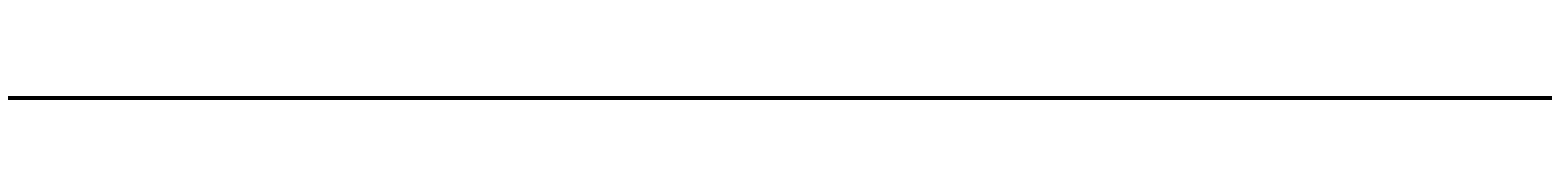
# Model space of a CAD drawing. Header units: millimetres. Extents: x -12354389001 to 271431, y -126469 to 48347.
# Tile 49 of 79: x -12330987965 to -12330584561, y -42868 to -42419. Entities that reach past the tile are written whole.
import ezdxf
from ezdxf.enums import TextEntityAlignment as Align

# ---------------------------------------------------------------- set-up
doc = ezdxf.new("R2010")
doc.units = ezdxf.units.MM
for name, pattern in [('1', [0]), ('4', [5, 3, -2]), ('BGS', [10, 0, 10])]:
    doc.linetypes.add(name, pattern=pattern)
doc.layers.get('0').update_dxf_attribs({"lineweight": 9})
doc.layers.add('00 opisy', color=7, linetype='Continuous', lineweight=25)
doc.layers.add('EBUPP', color=7, linetype='1', lineweight=30)
for name, color, linetype in [('EADOD', 7, 'Continuous'), ('EDZPD', 3, '1'), ('EDZTD', 3, 'Continuous'), ('SDROK', 7, 'Continuous'), ('SDRPK', 7, '1'), ('SZOPO', 7, 'BGS'), ('SZZPZ', 102, 'Continuous'), ('UCCOA', 6, 'Continuous'), ('UCCOO', 6, 'Continuous'), ('UCCPA', 6, '1'), ('UCCPOR', 6, '1'), ('UCCTO', 6, 'Continuous'), ('UEEOA', 1, 'Continuous'), ('UEEOO', 1, 'Continuous'), ('UEEPA', 1, '1'), ('UEEPON', 1, '1'), ('UEETO', 1, 'Continuous'), ('UGGPOR', 2, '1'), ('UKKOA', 7, 'Continuous'), ('UKKOO', 1, 'Continuous'), ('UKKPA', 1, '1'), ('UKKPB', 1, '1'), ('UKKTO', 1, 'Continuous'), ('UTTOO', 2, 'Continuous'), ('UTTPO', 1, '1'), ('UTTTO', 2, 'Continuous'), ('UWWPO', 5, '4'), ('WUKOS', 7, 'Continuous'), ('WUKPS', 7, '1'), ('ZAKRES', 2, '1')]:
    doc.layers.add(name, color=color, linetype=linetype)
doc.styles.get("Standard").update_dxf_attribs({"font": 'arial.ttf'})

# ---------------------------------------------------------------- blocks, each defined once
blk = doc.blocks.new('GRO')
blk.add_circle((0, 0), 0.09)
blk = doc.blocks.new('TRA')
for p, q in [((-5.5, 2.7539), (-5.5, 1.7539)), ((-4.5, 2.7539), (-4.5, 1.7539)), ((4.5, 2.7539), (4.5, 1.7539)), ((5.5, 2.7539), (5.5, 1.7539)), ((-0.5, -2.2461), (-0.5, -3.2461)), ((0.5, -2.2461), (0.5, -3.2461))]:
    blk.add_line(p, q)
blk = doc.blocks.new('DLI')
blk.add_circle((0, 0), 0.09)
for centre, start, end in [((0, 0.750093), 30.14144, 149.85856), ((-0.713298, 0.231779), 102.145781, 221.858708), ((0.713298, 0.231779), 318.141292, 77.854219), ((-0.440797, -0.606751), 174.149498, 293.852913), ((0.440797, -0.606751), 246.147087, 5.850502)]:
    blk.add_arc(centre, 0.75, start, end)
blk = doc.blocks.new('WLZ')
blk.add_circle((0, 0), 0.4)
blk = doc.blocks.new('SLS')
blk.add_circle((0, 0), 0.35)
blk = doc.blocks.new('LAT')
for p, q in [((0, 1.2), (0, 2)), ((-2, 0), (-1.2, 0)), ((1.2, 0), (2, 0)), ((0, -1.2), (0, -2))]:
    blk.add_line(p, q)
blk = doc.blocks.new('STE')
for p, q in [((-1, 0.5), (-1, -0.5)), ((1, 0.5), (1, -0.5)), ((-1, 0), (1, 0))]:
    blk.add_line(p, q)
blk = doc.blocks.new('KRA')
for p, q in [((-0.75, -0.3571), (-0.75, 0.3571)), ((-0.75, 0.3571), (0.75, 0.3571)), ((-0.25, -0.3571), (-0.25, 0.3571)), ((0.25, -0.3571), (0.25, 0.3571)), ((0.75, 0.3571), (0.75, -0.3571)), ((0.75, -0.3571), (-0.75, -0.3571))]:
    blk.add_line(p, q)
blk = doc.blocks.new('WSP')
blk.add_circle((0, 0), 0.09)
blk = doc.blocks.new('Wrocławska 82')
at = {"layer": 'EBUPP', "linetype": '1'}
for p, q in [((-295071.7, 33944.12), (-295087.68, 33878.22)), ((-295074.07, 33874.92), (-295071.41, 33885.89)), ((-295087.68, 33878.22), (-295074.07, 33874.92)), ((-295082.96, 33797.39), (-295079.08, 33813.13)), ((-295079.08, 33813.13), (-295062.68, 33809.1)), ((-295066.38, 33793.31), (-295082.96, 33797.39)), ((-295100.68, 33749), (-295076.68, 33742.24)), ((-295076.68, 33742.24), (-295080.53, 33728.59)), ((-295069.76, 33740.85), (-295075.61, 33716.23)), ((-295080.53, 33728.59), (-295104.53, 33735.35)), ((-295075.61, 33716.23), (-295040.09, 33707.79))]:
    blk.add_line(p, q, dxfattribs=at)
at = {"layer": 'EDZPD', "linetype": '1'}
for p, q in [((-295089.38, 34087.47), (-295080.52, 34084.32)), ((-295071.2, 34080.46), (-295089.54, 34087.01)), ((-295075.99, 34083.96), (-295067.64, 34086.4)), ((-295075.99, 34083.96), (-295080.52, 34084.32)), ((-295085.17, 34075.42), (-295050.99, 34063.16)), ((-295102, 33793.9), (-295059.3, 33871.5)), ((-295071, 33691.65), (-295131, 33690.2)), ((-295078, 33683.64), (-295089.38, 33685.95)), ((-295066.46, 33679.44), (-295078, 33683.64)), ((-295083.24, 33680.14), (-295079.58, 33680.31)), ((-295079.58, 33680.31), (-295072.14, 33677.78))]:
    blk.add_line(p, q, dxfattribs=at)
at = {"layer": 'EDZTD'}
blk.add_line((-295086.4292, 33661.2431), (-295078.196, 33661.2431), dxfattribs=at)
at = {"layer": 'SDRPK', "linetype": '1'}
for p, q in [((-295085.39, 34106.32), (-295073.42, 34103.23)), ((-295073.42, 34103.23), (-295061.06, 34100.39)), ((-295084.05, 34077), (-295077.87, 34074.68)), ((-295105.73, 34073.13), (-295074.34, 34064.62)), ((-295074.34, 34064.62), (-295064.95, 34062.29)), ((-295089.43, 34028.43), (-295074.65, 34024.66)), ((-295068.49, 34023.09), (-295074.65, 34024.66)), ((-295076.51, 33855.29), (-295071.25, 33877.01)), ((-295080.63, 33839.41), (-295076.51, 33855.29)), ((-295076.56, 33832.23), (-295072.54, 33848.5)), ((-295083.26, 33804.13), (-295082.95, 33805.39)), ((-295101.81, 33764.24), (-295075.55, 33757.42)), ((-295075.55, 33757.42), (-295047.57, 33750.01)), ((-295078.16, 33747.47), (-295087.1, 33750)), ((-295070.78, 33741.56), (-295077.02, 33716.61)), ((-295074.21, 33741.24), (-295076.19, 33733.95)), ((-295076.19, 33733.95), (-295077.86, 33727.13)), ((-295084.23, 33694.43), (-295071.44, 33694.66)), ((-295078.44, 33685.72), (-295085.31, 33687.31)), ((-295070.07, 33683.25), (-295078.44, 33685.72)), ((-295088.75, 33685.33), (-295076.35, 33682.14)), ((-295087.66, 33683.02), (-295079.22, 33681.07)), ((-295076.35, 33682.14), (-295071.03, 33680.75)), ((-295084.83, 33679.32), (-295082.78, 33681.89)), ((-295079.22, 33681.07), (-295072.32, 33678.92))]:
    blk.add_line(p, q, dxfattribs=at)
at = {"layer": 'SDRPK', "linetype": '4'}
for p, q in [((-295075.61, 34083.76), (-295087.17, 34086.96)), ((-295067.17, 34086.03), (-295075.61, 34083.76)), ((-295074.65, 34024.66), (-295075.42, 34021.66)), ((-295086.42, 34023.31), (-295075.18, 34020.32)), ((-295075.18, 34020.32), (-295079.83, 34002.79)), ((-295079.83, 34002.79), (-295098.79, 34007.87)), ((-295070.53, 34000.43), (-295079.83, 34002.79)), ((-295085.21, 33939.42), (-295074.97, 33982.9)), ((-295078.02, 33955.79), (-295081.18, 33956.54)), ((-295078.02, 33955.79), (-295078.68, 33952.96)), ((-295070.52, 33954.04), (-295078.02, 33955.79)), ((-295077.27, 33955.62), (-295077.93, 33952.78)), ((-295076.52, 33955.44), (-295077.18, 33952.61)), ((-295075.77, 33955.27), (-295076.43, 33952.43)), ((-295075.02, 33955.09), (-295075.68, 33952.25)), ((-295074.27, 33954.92), (-295074.93, 33952.08)), ((-295081.85, 33953.7), (-295078.7, 33952.96)), ((-295078.68, 33952.96), (-295071.18, 33951.2)), ((-295082.88, 33949.22), (-295072.08, 33947.35)), ((-295082.96, 33948.57), (-295072.23, 33946.72)), ((-295075.85, 33868.04), (-295074.07, 33874.92)), ((-295082.94, 33864.74), (-295102.42, 33869.46)), ((-295083.47, 33862.47), (-295082.94, 33864.74)), ((-295077.12, 33863.38), (-295082.94, 33864.74)), ((-295082.64, 33862.27), (-295082.11, 33864.54)), ((-295081.81, 33862.08), (-295081.28, 33864.35)), ((-295080.98, 33861.88), (-295080.45, 33864.15)), ((-295080.15, 33861.69), (-295079.61, 33863.96)), ((-295079.32, 33861.5), (-295078.78, 33863.77)), ((-295078.49, 33861.3), (-295077.96, 33863.57)), ((-295077.66, 33861.11), (-295077.12, 33863.38)), ((-295083.47, 33862.47), (-295077.66, 33861.11)), ((-295077.66, 33861.11), (-295075.24, 33860.54)), ((-295102.63, 33800.26), (-295037.1, 33778.58)), ((-295038.25, 33776.46), (-295087.43, 33792.65)), ((-295085.04, 33787.4), (-295080.12, 33786)), ((-295083.23, 33786.18), (-295082.41, 33785.89)), ((-295082.73, 33779.05), (-295087.48, 33780.47)), ((-295087.22, 33775.07), (-295043.53, 33761.2)), ((-295057.81, 33763.31), (-295085.08, 33771.93)), ((-295103.09, 33733.93), (-295082.17, 33728.04)), ((-295082.17, 33728.04), (-295081.9, 33728.98)), ((-295081.9, 33728.98), (-295080.54, 33728.6)), ((-295081.56, 33728.88), (-295081.83, 33727.94)), ((-295081.22, 33728.79), (-295081.49, 33727.85)), ((-295080.88, 33728.69), (-295081.15, 33727.75)), ((-295080.54, 33728.6), (-295080.81, 33727.65)), ((-295080.81, 33727.65), (-295082.17, 33728.04))]:
    blk.add_line(p, q, dxfattribs=at)
at = {"layer": 'SDRPK', "linetype": '1'}
for centre, radius, start, end in [((-295075.8354, 34100.4411), 18.32, 263.74949, 301.25536), ((-295076.2883, 34099.9932), 17.83, 247.08754, 265.03978), ((-295068.3556, 34097.2137), 24.46, 247.10911, 283.20034), ((-295092.2031, 33844.5668), 12.67, 265.85001, 335.98301), ((-295068.8757, 33830.44), 7.89, 166.88715, 253.62572), ((-295073.5838, 33813.3391), 6.95, 77.33496, 111.84612), ((-295072.3208, 33811.0829), 9.52, 113.84928, 147.05632), ((-295077.3378, 33815.6213), 3.04, 167.87181, 235.03499), ((-295080.0634, 33741.896), 5.89, 353.60537, 71.14639), ((-295078.5823, 33727.9763), 2.97, 182.24488, 242.57973), ((-295080.0631, 33727.5872), 2.25, 272.88065, 348.27677)]:
    blk.add_arc(centre, radius, start, end, dxfattribs=at)
at = {"layer": 'SDRPK', "linetype": '4'}
for centre, radius, start, end in [((-295089.3247, 33785.4666), 7.73, 310.05712, 6.86093), ((-295088.3224, 33785.1153), 8.25, 312.6774, 6.15631), ((-295090.1332, 33785.5652), 7.73, 316.45728, 2.40841)]:
    blk.add_arc(centre, radius, start, end, dxfattribs=at)
at = {"layer": 'SZOPO', "linetype": 'BGS'}
for p, q in [((-295101.86, 34081.63), (-295062.49, 34067.27)), ((-295092.25, 34025.7), (-295063.24, 34018.16)), ((-295085.84, 33985.85), (-295074.91, 33983.14)), ((-295075.91, 33867.8), (-295092.96, 33872.07)), ((-295084.62, 33814.85), (-295079.08, 33813.13)), ((-295081.04, 33805.18), (-295082.89, 33805.63)), ((-295081.47, 33803.43), (-295083.32, 33803.89)), ((-295082.96, 33797.39), (-295090.57, 33799.26)), ((-295083.76, 33770.45), (-295067.16, 33765.16)), ((-295109.35, 33691.13), (-295071.91, 33691.58)), ((-295083.06, 33680.62), (-295056.23, 33669.14))]:
    blk.add_line(p, q, dxfattribs=at)
at = {"layer": 'UCCOA'}
blk.add_line((-295075.6909, 33864.4038), (-295072.4226, 33866.973), dxfattribs=at)
at = {"layer": 'UCCPOR', "linetype": '1'}
for p, q in [((-295116.98, 33874.63), (-295074.12, 33864.11)), ((-295118.02, 33874.08), (-295074.29, 33863.36)), ((-295074.12, 33864.11), (-295047.03, 33858.99)), ((-295074.29, 33863.36), (-295047.2, 33858.23)), ((-295057.6, 33837.04), (-295107.55, 33851.64)), ((-295058.35, 33836.32), (-295108.59, 33851)), ((-295071.67, 33770.07), (-295138, 33786.02)), ((-295071.85, 33769.26), (-295137.32, 33785)), ((-295072.23, 33767.54), (-295076.18, 33750)), ((-295071.43, 33767.36), (-295075.34, 33750)), ((-295076.18, 33750), (-295077.84, 33742.63)), ((-295075.34, 33750), (-295077.03, 33742.45))]:
    blk.add_line(p, q, dxfattribs=at)
at = {"layer": 'UCCTO'}
for p, q in [((-295075.86, 33864.15), (-295074.4357, 33860.2894)), ((-295074.4357, 33860.2894), (-295066.4014, 33860.2894))]:
    blk.add_line(p, q, dxfattribs=at)
at = {"layer": 'UEEPON', "linetype": '1'}
for p, q in [((-295083.32, 34084.74), (-295080.04, 34083.78)), ((-295074.15, 34083.63), (-295073.41, 34083.99)), ((-295080.04, 34083.78), (-295077.08, 34083.35)), ((-295077.08, 34083.35), (-295074.15, 34083.63)), ((-295084.27, 34075.8), (-295078.97, 34073.94)), ((-295078.97, 34073.94), (-295071.66, 34071.47)), ((-295073.2, 34067.24), (-295086.38, 34070.76)), ((-295079.8, 34025.42), (-295096.32, 34029.28)), ((-295087.4, 34026.03), (-295079.64, 34024.02)), ((-295077.07, 34024.78), (-295079.8, 34025.42)), ((-295069.03, 34022.9), (-295077.07, 34024.78)), ((-295079.64, 34024.02), (-295076.91, 34023.31)), ((-295076.91, 34023.31), (-295071.16, 34021.82)), ((-295084.74, 33868.85), (-295082, 33868.22)), ((-295082, 33868.22), (-295065.4, 33864.41)), ((-295085.5, 33835.92), (-295080.55, 33834.45)), ((-295073.05, 33835.86), (-295074.82, 33832.9)), ((-295080.55, 33834.45), (-295076.33, 33833.24)), ((-295074.82, 33832.9), (-295076.33, 33833.24)), ((-295074.75, 33820.89), (-295086.78, 33821.81)), ((-295071.95, 33820.67), (-295074.75, 33820.89)), ((-295093.19, 33820.27), (-295076.93, 33816.07)), ((-295076.93, 33816.07), (-295076.66, 33816.02)), ((-295076.66, 33816.02), (-295073.91, 33815.46)), ((-295073.91, 33815.46), (-295061.13, 33812.85)), ((-295101.25, 33766.55), (-295082.26, 33761.64)), ((-295090.76, 33763.23), (-295081.97, 33760.86)), ((-295081.97, 33760.86), (-295081.31, 33761.52)), ((-295081.31, 33761.52), (-295069.78, 33758.53)), ((-295081.97, 33760.86), (-295082.68, 33759.28)), ((-295081.97, 33760.86), (-295073.62, 33758.74)), ((-295082.68, 33759.28), (-295083.85, 33756.45)), ((-295073.62, 33758.74), (-295041.76, 33750.71)), ((-295077.33, 33743.98), (-295086.72, 33746.78)), ((-295076.35, 33743.39), (-295077.33, 33743.98)), ((-295075.82, 33742.72), (-295076.35, 33743.39)), ((-295075.62, 33741.94), (-295075.82, 33742.72)), ((-295078.86, 33727.5), (-295075.62, 33741.94)), ((-295076.18, 33725.51), (-295078.86, 33727.5)), ((-295073.55, 33724.89), (-295076.18, 33725.51)), ((-295086.47, 33692.49), (-295071.3, 33692.73)), ((-295085.5, 33687.4), (-295075.6, 33684.76)), ((-295075.6, 33684.76), (-295072.82, 33683.88))]:
    blk.add_line(p, q, dxfattribs=at)
blk.add_arc((-295082.5202, 33761.0993), 0.6, 336.49025, 64.2995, dxfattribs=at)
at = {"layer": 'UGGPOR', "linetype": '1'}
for p, q in [((-295083.51, 34083.34), (-295079.64, 34082.21)), ((-295079.64, 34082.21), (-295077.76, 34081.67)), ((-295077.76, 34081.67), (-295070.78, 34079.42)), ((-295078.98, 34074.98), (-295086.81, 34077.74)), ((-295071.59, 34072.36), (-295078.98, 34074.98))]:
    blk.add_line(p, q, dxfattribs=at)
at = {"layer": 'UKKOA'}
for p, q in [((-295078.54, 34103.65), (-295078.3588, 34101.481)), ((-295078.3588, 34101.481), (-295072.1703, 34101.481)), ((-295081.9274, 33844.8259), (-295075.6086, 33844.8259)), ((-295074.55, 33844.75), (-295075.6086, 33844.8259)), ((-295078.74, 33839.71), (-295081.4339, 33838.8524)), ((-295087.7527, 33838.8524), (-295081.4339, 33838.8524)), ((-295080.92, 33821.65), (-295079.8887, 33821.9387)), ((-295079.8887, 33821.9387), (-295073.8956, 33821.9387)), ((-295083.4588, 33748.1914), (-295077.4657, 33748.1914)), ((-295077.9058, 33747.4468), (-295071.9127, 33747.4468)), ((-295073.1072, 33737.6868), (-295074.2358, 33735.0466)), ((-295080.0986, 33735.0466), (-295074.2358, 33735.0466)), ((-295086.0692, 33714.5887), (-295080.011, 33714.5887)), ((-295078.8006, 33713.8164), (-295080.011, 33714.5887))]:
    blk.add_line(p, q, dxfattribs=at)
at = {"layer": 'UKKPB', "linetype": '1'}
for p, q in [((-295078.82, 34103.75), (-295092.79, 34108.5)), ((-295078.59, 34103.95), (-295079.26, 34105.25)), ((-295078.48, 34103.95), (-295078.06, 34104.84)), ((-295078.5, 34103.64), (-295078.82, 34103.75)), ((-295078.24, 34103.61), (-295078.5, 34103.64)), ((-295067.89, 34102.18), (-295078.24, 34103.61)), ((-295082.42, 34101.26), (-295078.8, 34103.5)), ((-295085.18, 34099.56), (-295082.42, 34101.26)), ((-295082.99, 34064.18), (-295073.84, 34062.2)), ((-295073.84, 34062.2), (-295070.23, 34061.42)), ((-295081.21, 33821.73), (-295106.41, 33828.77)), ((-295081.19, 33821.53), (-295084.28, 33820.58)), ((-295080.64, 33821.54), (-295068.83, 33818.54)), ((-295080.87, 33821.36), (-295080.24, 33818.05)), ((-295080.24, 33818.05), (-295080.14, 33817.51)), ((-295080.14, 33817.51), (-295079.22, 33812.58)), ((-295071.47, 33745.8), (-295084.59, 33748.53)), ((-295072.92, 33737.62), (-295075.84, 33725.59)), ((-295075.84, 33725.59), (-295075.97, 33725.06)), ((-295075.97, 33725.06), (-295078.64, 33714.08)), ((-295079.06, 33713.78), (-295094.82, 33711.07)), ((-295078.51, 33713.65), (-295072.35, 33712.35)), ((-295078.8, 33713.5), (-295079.04, 33712.54)), ((-295078.76, 33713.5), (-295077.8, 33712.46)), ((-295088.37, 33670.31), (-295063.28, 33661.72)), ((-295061.16, 33662.08), (-295084.27, 33669.82))]:
    blk.add_line(p, q, dxfattribs=at)
at = {"layer": 'UKKTO'}
for p, q in [((-295074.9728, 34057.6643), (-295066.6671, 34057.6643)), ((-295080.92, 33821.65), (-295080.0934, 33822.3629)), ((-295080.0934, 33822.3629), (-295071.3535, 33822.3629)), ((-295083.6916, 33747.4473), (-295075.7117, 33747.4473)), ((-295079.8165, 33747.0583), (-295071.5651, 33747.0583)), ((-295072.8875, 33737.9087), (-295074.3416, 33735.3402)), ((-295082.5929, 33735.3402), (-295074.3416, 33735.3402)), ((-295075.7647, 33725.8339), (-295078.3994, 33723.0469)), ((-295086.705, 33723.0469), (-295078.3994, 33723.0469)), ((-295087.7381, 33714.0132), (-295079.4868, 33714.0132)), ((-295078.7459, 33713.8027), (-295079.4868, 33714.0132))]:
    blk.add_line(p, q, dxfattribs=at)
at = {"layer": 'UTTPO', "linetype": '1'}
for p, q in [((-295073.39, 33985.34), (-295074.84, 33981.78)), ((-295075.61, 33980.19), (-295070.48, 33983.54)), ((-295074.84, 33981.78), (-295075.61, 33980.19)), ((-295075.61, 33980.19), (-295086.56, 33933.67)), ((-295075, 33932.36), (-295071.85, 33944.7)), ((-295077.18, 33929.3), (-295075, 33932.36)), ((-295083.96, 33931.38), (-295077.18, 33929.3)), ((-295089.03, 33923.2), (-295077.41, 33920.56)), ((-295075.53, 33842.01), (-295107.85, 33851.52)), ((-295075.53, 33842.01), (-295057.87, 33836.81))]:
    blk.add_line(p, q, dxfattribs=at)
at = {"layer": 'UWWPO', "linetype": '1'}
for p, q in [((-295079.27, 33859.22), (-295089.42, 33862.41)), ((-295076.97, 33857.25), (-295087.73, 33860.52)), ((-295064.92, 33854.82), (-295079.27, 33859.22)), ((-295056.23, 33851.19), (-295076.97, 33857.25)), ((-295084.17, 33753.02), (-295064.75, 33750.76))]:
    blk.add_line(p, q, dxfattribs=at)
at = {"layer": 'WUKPS', "linetype": '1'}
for p, q in [((-295072.19, 33978.71), (-295077.72, 33955.72)), ((-295075.22, 33955.14), (-295069.59, 33978.05)), ((-295073.83, 33971.91), (-295072.54, 33971.6)), ((-295074.29, 33969.96), (-295071.73, 33969.35)), ((-295074.76, 33968.02), (-295073.48, 33967.71)), ((-295075.23, 33966.07), (-295072.68, 33965.46)), ((-295075.7, 33964.13), (-295074.43, 33963.82)), ((-295076.15, 33962.23), (-295073.63, 33961.62)), ((-295076.56, 33960.53), (-295075.29, 33960.22)), ((-295077.02, 33958.61), (-295074.51, 33958)), ((-295077.44, 33956.86), (-295076.07, 33956.54)), ((-295075.29, 33952.16), (-295076.43, 33948.1)), ((-295082.23, 33952.07), (-295078.99, 33951.31)), ((-295082.69, 33950.13), (-295076.29, 33948.62)), ((-295081.25, 33948.21), (-295078.71, 33942.92)), ((-295077.87, 33947.59), (-295075.97, 33943.1)), ((-295079.95, 33945.51), (-295077.49, 33946.69)), ((-295079.09, 33943.71), (-295077.9, 33944.28)), ((-295075.97, 33943.1), (-295091.99, 33879.91)), ((-295078.71, 33942.92), (-295093.77, 33889.18)), ((-295079.01, 33941.84), (-295076.47, 33941.13)), ((-295079.55, 33939.91), (-295078.26, 33939.55)), ((-295080.09, 33937.98), (-295077.46, 33937.25)), ((-295080.63, 33936.06), (-295079.29, 33935.68)), ((-295081.17, 33934.13), (-295078.44, 33933.37)), ((-295081.71, 33932.21), (-295080.32, 33931.82)), ((-295082.25, 33930.28), (-295079.42, 33929.49)), ((-295082.79, 33928.36), (-295081.35, 33927.95)), ((-295083.33, 33926.43), (-295080.41, 33925.61)), ((-295083.87, 33924.5), (-295082.38, 33924.09)), ((-295084.41, 33922.58), (-295081.39, 33921.73)), ((-295085.49, 33918.73), (-295082.37, 33917.85)), ((-295093.02, 33871.83), (-295078.57, 33868.22)), ((-295078.57, 33868.22), (-295093.09, 33871.25)), ((-295082.97, 33869.14), (-295082.94, 33869.31)), ((-295081.99, 33868.93), (-295081.98, 33869)), ((-295081.02, 33868.73), (-295080.99, 33868.82)), ((-295080.04, 33868.52), (-295080.03, 33868.55)), ((-295079.06, 33868.32), (-295079.05, 33868.34)), ((-295079.32, 33865.38), (-295078.57, 33868.22)), ((-295075.97, 33867.55), (-295077.12, 33863.38)), ((-295078.99, 33866.66), (-295076.5, 33866.02)), ((-295082.94, 33864.74), (-295079.32, 33865.38)), ((-295081.98, 33845.82), (-295078.32, 33861.24)), ((-295078.39, 33860.92), (-295076.45, 33860.46)), ((-295078.85, 33858.98), (-295077.35, 33858.62)), ((-295079.32, 33857.03), (-295076.34, 33856.32)), ((-295079.78, 33855.09), (-295078.31, 33854.74)), ((-295080.24, 33853.14), (-295077.34, 33852.45)), ((-295080.7, 33851.19), (-295079.27, 33850.85)), ((-295081.16, 33849.25), (-295078.33, 33848.57)), ((-295081.63, 33847.3), (-295080.22, 33846.97)), ((-295081.84, 33845.37), (-295078.9, 33846.31)), ((-295080.31, 33840.61), (-295081.98, 33845.82)), ((-295081.23, 33843.46), (-295080.35, 33843.74)), ((-295080.62, 33841.56), (-295080.03, 33841.75)), ((-295101.34, 33772.17), (-295068.11, 33762.39)), ((-295081.27, 33766.23), (-295083.28, 33759.45)), ((-295079.35, 33765.67), (-295080.35, 33762.3)), ((-295077.44, 33765.1), (-295079.41, 33758.43)), ((-295075.52, 33764.53), (-295076.5, 33761.22)), ((-295071.36, 33756.3), (-295101.45, 33764.24)), ((-295073.6, 33763.96), (-295075.54, 33757.41)), ((-295096.46, 33750), (-295076.56, 33745.03)), ((-295083.05, 33746.65), (-295082.54, 33748.71)), ((-295079.17, 33745.68), (-295078.69, 33747.62)), ((-295081.11, 33746.17), (-295080.86, 33747.17)), ((-295077.23, 33745.2), (-295077.03, 33746.01)), ((-295076.56, 33745.03), (-295074.21, 33741.24)), ((-295075.87, 33743.92), (-295074.82, 33744.57)), ((-295074.82, 33742.22), (-295074.52, 33742.41)), ((-295077.6, 33678.88), (-295072.26, 33679)), ((-295077.6, 33678.88), (-295063.64, 33673.72))]:
    blk.add_line(p, q, dxfattribs=at)
at = {"layer": 'ZAKRES', "linetype": '1'}
for p, q in [((-295102.2, 34081.48), (-295051.05, 34063.22)), ((-295071.02, 33691.65), (-295172.22, 33689.55))]:
    blk.add_line(p, q, dxfattribs=at)
at = {"layer": 'EADOD'}
for p in [(-295080.52, 34084.32), (-295075.99, 34083.96)]:
    blk.add_blockref('GRO', p, dxfattribs=at)
at = {"layer": 'SZZPZ'}
for name, p in [('TRA', (-295082.06, 34095.97)), ('TRA', (-295075.37, 34087.7)), ('DLI', (-295076.62, 34084.39)), ('TRA', (-295079.83, 34068.11)), ('TRA', (-295073.28, 34008.1)), ('DLI', (-295072.77, 33974.7)), ('TRA', (-295074.45, 33969.14)), ('TRA', (-295069.4, 33967.33)), ('TRA', (-295076.08, 33961.57)), ('DLI', (-295077.02, 33957.66)), ('DLI', (-295079.15, 33950.66)), ('TRA', (-295076.63, 33933.45)), ('DLI', (-295082.95, 33933.18)), ('TRA', (-295088.22, 33928.87)), ('DLI', (-295084.01, 33928.83)), ('TRA', (-295083.55, 33906.47)), ('TRA', (-295081.17, 33871.5)), ('DLI', (-295076.41, 33868.94)), ('DLI', (-295079.28, 33856.46)), ('DLI', (-295080.39, 33852.36)), ('DLI', (-295081.75, 33845.85)), ('TRA', (-295070.7, 33828.86)), ('TRA', (-295070.57, 33814)), ('TRA', (-295072.86, 33777.91)), ('DLI', (-295081.79, 33768.4)), ('DLI', (-295079.46, 33767.62)), ('DLI', (-295077.45, 33767.08)), ('DLI', (-295073.65, 33765.55)), ('TRA', (-295082.35, 33761.39)), ('TRA', (-295079.98, 33744.04)), ('TRA', (-295079.71, 33672.33)), ('TRA', (-295072.76, 33662.5))]:
    blk.add_blockref(name, p, dxfattribs=at)
at = {"layer": 'UCCPA'}
blk.add_blockref('WLZ', (-295075.86, 33864.15), dxfattribs=at)
at = {"layer": 'UEEPA'}
for name, p, rotation in [('LAT', (-295073.2, 34084.13), 52.07999100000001), ('LAT', (-295071.72, 33846.84), 90.740009), ('STE', (-295073.01, 33835.93), 58.419991), ('STE', (-295073.55, 33724.89), 76.633729)]:
    blk.add_blockref(name, p, dxfattribs=dict(at, rotation=rotation))
for p in [(-295073.2, 34084.13), (-295083.4, 33845.72), (-295082.93, 33845.66), (-295073.75, 33840.06), (-295073.3, 33839.95)]:
    blk.add_blockref('SLS', p, dxfattribs=at)
at = {"layer": 'UKKOA'}
blk.add_blockref('WLZ', (-295078.74, 33839.71), dxfattribs=at)
at = {"layer": 'UKKPA'}
for name, p, rotation in [('WLZ', (-295078.54, 34103.65), 341.2200000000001), ('KRA', (-295083.26, 34064.11), 80.62999100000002), ('KRA', (-295079.1, 33712.29), 345.1300000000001), ('KRA', (-295077.9, 33712.23), 345.1300000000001)]:
    blk.add_blockref(name, p, dxfattribs=dict(at, rotation=rotation))
for p in [(-295074.55, 33844.75), (-295080.92, 33821.65), (-295075.78, 33725.84), (-295078.76, 33713.8)]:
    blk.add_blockref('WLZ', p, dxfattribs=at)
at = {"layer": 'WUKOS'}
for p in [(-295073.41, 34082.23), (-295075.09, 34077.37), (-295076.16, 34074.28), (-295075, 34071.31), (-295077.05, 34065.64), (-295077.19, 34065.13), (-295081.48, 34053.58), (-295074.52, 34024.76), (-295074.56, 34024.48), (-295075.23, 34021.71), (-295080.01, 34002.99), (-295075.16, 33982.69), (-295077.87, 33955.96), (-295074.48, 33955.15), (-295074.66, 33952.1), (-295076.25, 33948.21), (-295081.47, 33948.03), (-295077.5, 33947.47), (-295075.84, 33942.96), (-295078.84, 33942.82), (-295074.07, 33874.7), (-295075.84, 33867.76), (-295079.5, 33865.53), (-295077.51, 33861.2), (-295075.41, 33859.21), (-295079.76, 33856.56), (-295073.53, 33839.71), (-295076.83, 33831.81), (-295076.5, 33831.72), (-295078.84, 33813.28), (-295082.74, 33805.6), (-295083.01, 33804.75), (-295083.14, 33797.05), (-295079.77, 33785.83), (-295078.06, 33747.68), (-295078.14, 33747.24), (-295076.85, 33744.87), (-295074.4, 33741.39), (-295074.09, 33741.09), (-295080.24, 33728.4), (-295079.91, 33725.06), (-295075.82, 33716.23), (-295078.51, 33712.11), (-295082.3, 33686.34), (-295082.89, 33682.05), (-295082.95, 33680.29), (-295077.72, 33678.54)]:
    blk.add_blockref('WSP', p, dxfattribs=at)
at = {"layer": 'EDZTD', "oblique": 15}
blk.add_text('247/1', height=2.5, dxfattribs=at).set_placement((-295086.21, 33664.58), align=Align.TOP_LEFT)
at = {"layer": 'SDROK', "oblique": 15}
for s, p in [('asf.', (-295083.1, 34045.08)), ('asf.', (-295085.01, 33996.1)), ('wyw.', (-295086.07, 33846.97)), ('tryl.', (-295084.07, 33809.19))]:
    blk.add_text(s, height=1.5, dxfattribs=at).set_placement(p)
for s, rotation, p in [('bet.', 345.67, (-295084.24, 34024.29)), ('bet.', 350.24, (-295081.33, 33954.32)), ('bet.', 350.24, (-295075.89, 33947.28)), ('j.asf.', 76.11999, (-295076.97, 33839.9)), ('bet.', 65.38001, (-295081.65, 33780.96))]:
    blk.add_text(s, height=1.5, rotation=rotation, dxfattribs=at).set_placement(p)
at = {"layer": 'UCCOA', "oblique": 15}
for p in [(-295076.33, 33862.86), (-295084.11, 33842.88)]:
    blk.add_text('c', height=1.8, dxfattribs=at).set_placement(p)
at = {"layer": 'UCCOO', "oblique": 15}
blk.add_text('c.o.  niecz.', height=1.8, rotation=346.67, dxfattribs=at).set_placement((-295093, 33774.46))
at = {"layer": 'UCCTO', "oblique": 15}
blk.add_text('971b-1-4', height=1.5, dxfattribs=at).set_placement((-295074.3, 33862.29), align=Align.TOP_LEFT)
blk.add_text('1-1.2/39', height=1.5, rotation=347.47119, dxfattribs=at).set_placement((-295088.74, 33775.12), align=Align.TOP_LEFT)
at = {"layer": 'UEEOA', "oblique": 15}
blk.add_text('e', height=1.8, dxfattribs=at).set_placement((-295073.85, 33837.3), align=Align.TOP_LEFT)
at = {"layer": 'UEEOO', "oblique": 15}
for rotation, p in [(346.84, (-295079.34, 34025.18)), (345.47, (-295079.99, 34023.97)), (347.09, (-295085.12, 33868.7)), (355.63, (-295075.34, 33821.99)), (348.46, (-295076.31, 33816.94)), (341.76399, (-295082.82, 33746.57)), (75.51691, (-295078.93, 33732.5)), (325.09497, (-295077.33, 33727.83))]:
    blk.add_text('eNA', height=1.8, rotation=rotation, dxfattribs=at).set_placement(p, align=Align.TOP_LEFT)
at = {"layer": 'UEETO', "oblique": 15}
for s, rotation, p in [('1-2.1/1', 341.568, (-295084.49, 34076.79)), ('1-1.3/75', 346.20913, (-295081.17, 34070.46)), ('1-1.3/75', 345.80314, (-295076.4, 34024.47)), ('1-1.2/77', 344.13958, (-295076.8, 34022.88)), ('1-1.2/60', 348.42595, (-295089.38, 33869.6)), ('1-1.2/62', 343.09468, (-295080.35, 33745.95)), ('1-1.2/62', 78.70983, (-295079.63, 33728.57))]:
    blk.add_text(s, height=1.5, rotation=rotation, dxfattribs=at).set_placement(p, align=Align.TOP_LEFT)
blk.add_text('1-1.3/80', height=1.5, dxfattribs=at).set_placement((-295090.15, 33693.38), align=Align.TOP_LEFT)
at = {"layer": 'UKKOA', "oblique": 15}
for s, p in [('k', (-295080.36, 34103.95)), ('214.26', (-295078.34, 34101.59)), ('213.20', (-295087.4, 34062.88)), ('ndo.', (-295077.77, 33845.05)), ('k', (-295075.31, 33844.21)), ('k', (-295079.44, 33841.17)), ('ndo.', (-295083.2, 33839.85)), ('212.12', (-295079.73, 33824.34)), ('k', (-295081.61, 33823.45)), ('210.45', (-295079.96, 33822.86)), ('210.26', (-295074.83, 33747.47)), ('210.39', (-295077.04, 33736)), ('k', (-295075.36, 33726.85)), ('k', (-295078.06, 33714.97)), ('210.42', (-295082.87, 33714.67))]:
    blk.add_text(s, height=1.8, dxfattribs=at).set_placement(p, align=Align.TOP_LEFT)
for s, p in [('216.76', (-295078.2, 34102.08)), ('211.80', (-295088.9, 33752.02)), ('211.82', (-295083.3, 33748.79))]:
    blk.add_text(s, height=1.8, dxfattribs=at).set_placement(p)
for s, p in [('212.50', (-295074.97, 33845.43)), ('211.78', (-295071.27, 33748.05)), ('211.84', (-295079.37, 33715.19))]:
    blk.add_text(s, height=1.8, dxfattribs=at).set_placement(p, align=Align.RIGHT)
for s, p in [('212.38', (-295080.79, 33841.25)), ('211.96', (-295073.59, 33737.45))]:
    blk.add_text(s, height=1.8, dxfattribs=at).set_placement(p, align=Align.TOP_RIGHT)
for rotation, p in [(280.65, (-295079.27, 33818.59)), (76.34, (-295077.07, 33724.55))]:
    blk.add_text('k', height=1.8, rotation=rotation, dxfattribs=at).set_placement(p, align=Align.TOP_LEFT)
at = {"layer": 'UKKOO', "oblique": 15}
for s, rotation, p in [('k150', 31.73999, (-295085.83, 34100.85)), ('k300', 347.8, (-295073.74, 34063.39))]:
    blk.add_text(s, height=1.8, rotation=rotation, dxfattribs=at).set_placement(p, align=Align.TOP_LEFT)
at = {"layer": 'UKKTO', "oblique": 15}
for s, rotation, p in [('1-1.1/105', 348.8211, (-295078.38, 34064.23)), ('1-1.2/29', 281.313, (-295081.2, 33821.08)), ('1-1.1/125', 76.82003, (-295078.86, 33717.93)), ('1-1.1/124', 347.70742, (-295074.14, 33713.76))]:
    blk.add_text(s, height=1.5, rotation=rotation, dxfattribs=at).set_placement(p, align=Align.TOP_LEFT)
for s, p in [('921d-3-4', (-295066.13, 34059.66)), ('971b-3-2', (-295071.03, 33749.06)), ('971b-3-3', (-295073.81, 33737.34)), ('971b-3-4', (-295077.86, 33725.05))]:
    blk.add_text(s, height=1.5, dxfattribs=at).set_placement(p, align=Align.TOP_RIGHT)
blk.add_text('971b-1-15', height=1.5, dxfattribs=at).set_placement((-295079.96, 33822.86))
blk.add_text('971b-3-1', height=1.5, dxfattribs=at).set_placement((-295083.56, 33749.45), align=Align.TOP_LEFT)
blk.add_text('971b-3-5', height=1.5, dxfattribs=at).set_placement((-295078.95, 33714.51), align=Align.RIGHT)
at = {"layer": 'UTTOO', "oblique": 15}
for rotation, p in [(72.12001, (-295073.81, 33938.39)), (348.8, (-295081.04, 33921.49))]:
    blk.add_text('tA', height=1.8, rotation=rotation, dxfattribs=at).set_placement(p)
at = {"layer": 'UTTTO', "oblique": 15}
for s, rotation, p in [('1-1.1/33', 78.27489, (-295074.05, 33940.1)), ('1-1.2/27', 348.13268, (-295086.83, 33923.65))]:
    blk.add_text(s, height=1.5, rotation=rotation, dxfattribs=at).set_placement(p, align=Align.TOP_LEFT)
at = {"layer": 'WUKOS', "oblique": 15}
for s, p in [('216.83', (-295088.3, 34090.03)), ('216.74', (-295086.04, 34071.44)), ('216.05', (-295081.08, 34053.86)), ('215.99', (-295084.76, 34040.32)), ('215.66', (-295079.53, 34002.76)), ('215.67', (-295085.13, 33988.99)), ('214.80', (-295079.5, 33981.74)), ('213.51', (-295074.57, 33952.35)), ('213.62', (-295076.03, 33948.38)), ('214.86', (-295085.28, 33938.59)), ('212.48', (-295078.39, 33873.98)), ('213.26', (-295087.66, 33872.27)), ('212.60', (-295075.67, 33868.03)), ('213.84', (-295083.52, 33865.44)), ('212.66', (-295077.28, 33861.43)), ('214.02', (-295087.7, 33861.18)), ('212.35', (-295075.04, 33859.38)), ('212.45', (-295074.23, 33858.31)), ('213.31', (-295084.01, 33855.43)), ('212.82', (-295073.85, 33838.48)), ('212.18', (-295084.45, 33819.46)), ('212.18', (-295085.94, 33815.57)), ('212.31', (-295078.67, 33813.53)), ('212.90', (-295089.11, 33813.28)), ('212.22', (-295086.34, 33806.03)), ('211.20', (-295086.73, 33804.73)), ('212.16', (-295089.85, 33799.73)), ('213.35', (-295087.31, 33795.85)), ('212.70', (-295084.84, 33787.81)), ('212.67', (-295079.57, 33786.16)), ('211.84', (-295075.47, 33755.29)), ('212.05', (-295079.95, 33728.6)), ('211.95', (-295080.2, 33723.9)), ('211.95', (-295079.27, 33716.46)), ('211.86', (-295082.28, 33710.78)), ('212.28', (-295083.88, 33692.3))]:
    blk.add_text(s, height=1.8, dxfattribs=at).set_placement(p)
for s, rotation, p in [('216.95', 339.43, (-295074.91, 34077.15)), ('217.00', 338.95, (-295075.58, 34074.34)), ('217.09', 340.07, (-295076.04, 34073.3)), ('216.94', 340.71, (-295075.7, 34070.27)), ('216.26', 349.36, (-295076.71, 34065.56)), ('216.11', 346.08, (-295077.38, 34064.24)), ('215.54', 347.77, (-295074.24, 34024.76)), ('215.99', 347.5, (-295074.82, 34023.51)), ('215.98', 346.89, (-295075.06, 34021.84)), ('214.39', 77.86999, (-295077.86, 33956.12)), ('213.58', 75.89, (-295074.08, 33955.23)), ('214.69', 113.30999, (-295079.71, 33944.33)), ('213.82', 114.32001, (-295075.14, 33944.02)), ('214.69', 71.26001, (-295080.19, 33939.07)), ('213.39', 76.89, (-295075.92, 33938.51)), ('212.22', 51.66999, (-295084.11, 33835.19)), ('212.17', 51.66999, (-295083.16, 33833.83)), ('212.24', 74.80999, (-295077.03, 33831.93)), ('212.30', 74.80999, (-295075.61, 33831.33)), ('212.30', 74.80999, (-295080.01, 33830.6)), ('212.31', 18.57999, (-295089.33, 33832.37)), ('212.28', 18.57999, (-295089.18, 33831.1)), ('212.38', 351.85, (-295089.57, 33824.75)), ('212.40', 351.85, (-295089.9, 33823.4)), ('212.63', 343.32, (-295086.14, 33774.93)), ('212.73', 341.86, (-295086.74, 33772.72)), ('211.81', 345.27, (-295081.49, 33748.65)), ('211.89', 343.07, (-295082.14, 33747.49)), ('212.56', 346.84, (-295081.21, 33744.95)), ('212.01', 78.28, (-295075.14, 33738.11)), ('211.94', 78.82999, (-295073.87, 33737.68)), ('211.33', 347.49, (-295081.87, 33686.66)), ('211.23', 347.5, (-295082.62, 33682.12)), ('211.04', 336.7, (-295082.97, 33679.27)), ('211.04', 339.91, (-295078.72, 33677.5))]:
    blk.add_text(s, height=1.8, rotation=rotation, dxfattribs=at).set_placement(p)

msp = doc.modelspace()

# ---------------------------------------------------------------- block references
at = {"layer": '00 opisy', "color": 7, "ltscale": 0.5, "xscale": 41788.44072896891, "zscale": 41788.44072896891}
msp.add_blockref('Wrocławska 82', (72579.819, -76527.721), dxfattribs=at)

doc.saveas('drawing.dxf')
